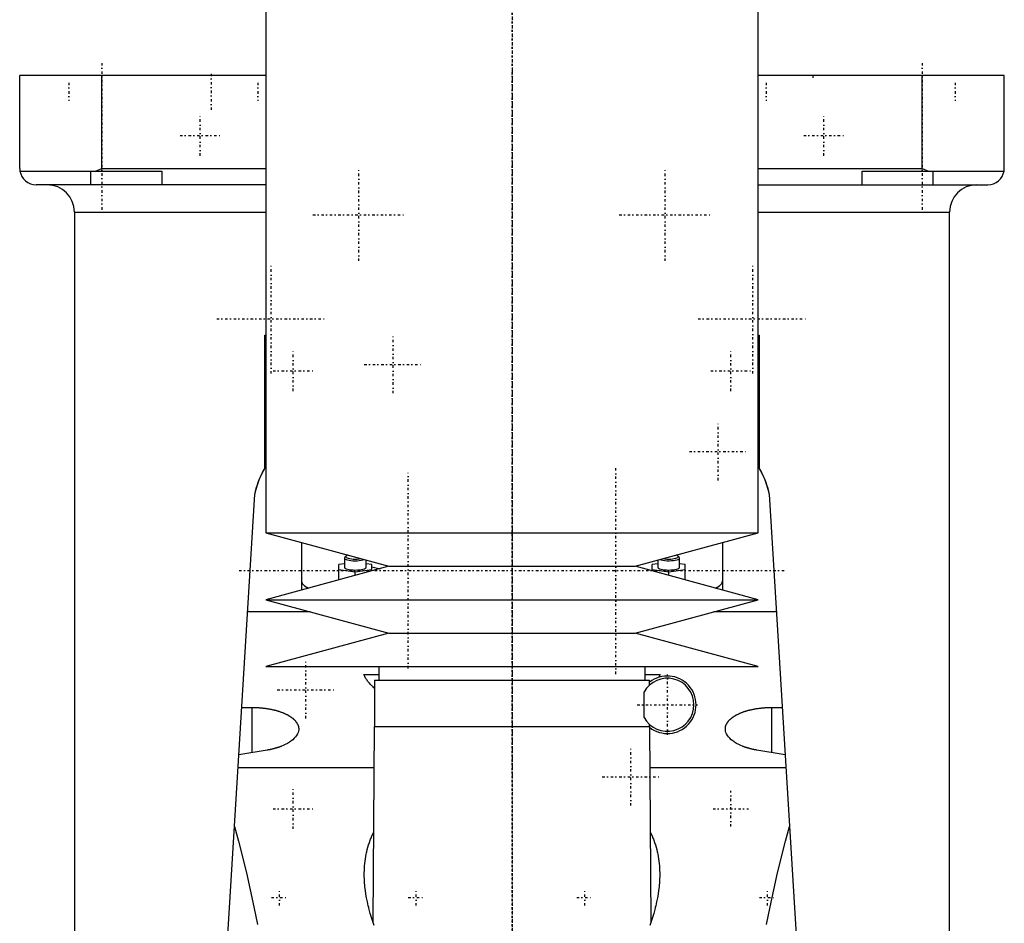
# Model space of a CAD drawing. Extents: x -90 to 90, y -146 to 645.
# Tile 3 of 4: x -90 to 90, y 162 to 327. Entities that reach past the tile are written whole.
import ezdxf

# ---------------------------------------------------------------- set-up
doc = ezdxf.new("R2010")
doc.units = 0
doc.linetypes.add('CENTER', pattern=[1.5, 0.45, -0.5, 0.05, -0.5])
doc.layers.add('AM_0', color=7, linetype='CONTINUOUS')
doc.layers.add('AM_7', color=7, linetype='CENTER')

msp = doc.modelspace()

# ---------------------------------------------------------------- linework, layer by layer
at = {"layer": 'AM_0', "color": 7, "linetype": 'CONTINUOUS'}
for p, q in [((-45, 375.5), (-45, 232.9)), ((45, 232.9), (45, 375.5)), ((-90, 299.5), (-90, 316.5)), ((-45, 316.5), (-90, 316.5)), ((-75, 299.5), (-75, 316.5)), ((90, 316.5), (45, 316.5)), ((75, 299.5), (75, 316.5)), ((90, 299.5), (90, 316.5)), ((-89.96, 299), (-64, 299)), ((-77, 296.5), (-77, 299)), ((-76.12, 299), (-75, 299.5)), ((-75, 299.5), (-45, 299.5)), ((-64, 299), (-64, 296.5)), ((45, 299.5), (75, 299.5)), ((64, 299), (89.96, 299)), ((64, 296.5), (64, 299)), ((75, 299.5), (76.12, 299)), ((77, 296.5), (77, 299)), ((-45, 296.5), (-87, 296.5)), ((45, 296.5), (87, 296.5)), ((-80, 291.5), (-80, 30)), ((-80, 291.5), (-45.02, 291.5)), ((45.02, 291.5), (80, 291.5)), ((80, 30), (80, 291.5)), ((-45.21, 244.67), (-45.21, 269)), ((-45.21, 269), (-45.01, 269)), ((45.01, 269), (45.21, 269)), ((45.21, 269), (45.21, 244.67)), ((-57, 77.05), (-47, 240)), ((47, 240), (57, 77.05)), ((-45, 232.9), (-22.5, 226.8)), ((-45, 232.9), (45, 232.9)), ((22.5, 226.8), (45, 232.9)), ((-38.5, 231.14), (-38.5, 222.46)), ((38.5, 231.14), (38.5, 222.46)), ((-30.34, 228.69), (-30.58, 228.47)), ((30.58, 228.47), (30.34, 228.69)), ((-22.5, 226.8), (-45, 220.7)), ((-30.65, 227.26), (-31.65, 227.11)), ((-31.65, 224.32), (-31.65, 227.11)), ((-30.58, 228.47), (-30.65, 228.33)), ((-30.65, 228.33), (-30.65, 226.64)), ((-26.65, 226.64), (-26.65, 227.93)), ((-25.65, 227.11), (-26.65, 227.26)), ((-25.65, 225.95), (-25.65, 227.11)), ((-22.5, 226.8), (22.5, 226.8)), ((45, 220.7), (22.5, 226.8)), ((26.65, 227.26), (25.65, 227.11)), ((25.65, 225.95), (25.65, 227.11)), ((26.65, 227.93), (26.65, 226.64)), ((30.65, 226.64), (30.65, 228.33)), ((31.65, 227.11), (30.65, 227.26)), ((31.65, 224.32), (31.65, 227.11)), ((-31.65, 226.21), (-28.65, 225.77)), ((-28.65, 225.77), (-25.65, 226.21)), ((-28.65, 225.13), (-28.65, 225.77)), ((-25.65, 226.67), (-24.13, 226.36)), ((25.65, 226.21), (28.65, 225.77)), ((28.65, 225.77), (31.65, 226.21)), ((28.65, 225.13), (28.65, 225.77)), ((-45, 220.7), (-22.5, 214.6)), ((-45, 220.7), (45, 220.7)), ((22.5, 214.6), (45, 220.7)), ((-36.89, 218.5), (-48.32, 218.5)), ((48.32, 218.5), (36.89, 218.5)), ((-22.5, 214.6), (-45, 208.5)), ((-22.5, 214.6), (22.5, 214.6)), ((45, 208.5), (22.5, 214.6)), ((-45, 208.5), (45, 208.5)), ((-27.08, 207), (-24.35, 207)), ((-24.35, 208.5), (-24.35, 206)), ((24.35, 206), (24.35, 208.5)), ((24.35, 207), (27.08, 207)), ((-25.15, 206), (-25.15, 197.5)), ((-25.15, 206), (25.15, 206)), ((25.15, 205.1), (25.15, 206)), ((24.16, 199.15), (24.16, 203.85)), ((-49.39, 201.01), (-47.5, 201.01)), ((-47.5, 192.75), (-47.5, 201.01)), ((47.5, 192.75), (47.5, 201.01)), ((47.5, 201.01), (49.39, 201.01)), ((-25.18, 197.5), (-25.43, 161.82)), ((-25.18, 197.5), (25.18, 197.5)), ((25, 197.5), (25.01, 197.49)), ((25.15, 197.5), (25.15, 197.9)), ((25.43, 161.82), (25.18, 197.5)), ((-44.74, 193.21), (-49.92, 192.34)), ((49.92, 192.34), (44.74, 193.21)), ((-25.23, 190), (-50.07, 190)), ((50.07, 190), (25.23, 190))]:
    msp.add_line(p, q, dxfattribs=at)
for points in [[(-30.34, 228.69), (-30.4, 228.6), (-30.38, 228.51), (-30.3, 228.42), (-30.15, 228.34), (-29.93, 228.26), (-29.67, 228.2), (-29.36, 228.16), (-29.02, 228.13), (-28.66, 228.12), (-28.31, 228.13), (-27.97, 228.15), (-27.66, 228.2)], [(-30.04, 228.84), (-30.22, 228.77), (-30.34, 228.69)], [(27.66, 228.2), (27.97, 228.15), (28.31, 228.13), (28.66, 228.12), (29.02, 228.13), (29.36, 228.16), (29.67, 228.2), (29.93, 228.26), (30.15, 228.34), (30.3, 228.42), (30.38, 228.51), (30.4, 228.6), (30.34, 228.69)], [(30.34, 228.69), (30.22, 228.77), (30.04, 228.84)], [(-30.65, 228.33), (-30.61, 228.23), (-30.5, 228.13), (-30.32, 228.05), (-30.08, 227.97), (-29.78, 227.9), (-29.44, 227.85), (-29.08, 227.82), (-28.69, 227.81), (-28.31, 227.82), (-27.93, 227.85), (-27.59, 227.89), (-27.28, 227.95), (-27.02, 228.03)], [(27.02, 228.03), (27.29, 227.95), (27.6, 227.89), (27.96, 227.84), (28.35, 227.82), (28.75, 227.81), (29.14, 227.83), (29.51, 227.86), (29.85, 227.92), (30.15, 227.99), (30.38, 228.07), (30.54, 228.16), (30.63, 228.26), (30.64, 228.37), (30.58, 228.47)], [(-30.65, 226.64), (-30.61, 226.54), (-30.5, 226.44), (-30.31, 226.35), (-30.06, 226.27), (-29.76, 226.21), (-29.42, 226.16), (-29.04, 226.13), (-28.65, 226.12), (-28.26, 226.13), (-27.88, 226.16), (-27.54, 226.21), (-27.24, 226.27), (-26.99, 226.35), (-26.8, 226.44), (-26.69, 226.54), (-26.65, 226.64)], [(26.65, 226.64), (26.69, 226.54), (26.8, 226.44), (26.99, 226.35), (27.24, 226.27), (27.54, 226.21), (27.88, 226.16), (28.26, 226.13), (28.65, 226.12), (29.04, 226.13), (29.42, 226.16), (29.76, 226.21), (30.06, 226.27), (30.31, 226.35), (30.5, 226.44), (30.61, 226.54), (30.65, 226.64)], [(-38.5, 224.09), (-38.35, 223.65), (-37.92, 223.22), (-37.21, 222.82)], [(37.21, 222.82), (37.92, 223.22), (38.35, 223.65), (38.5, 224.09)]]:
    msp.add_lwpolyline(points, dxfattribs=at)
for points in [[(-90, 299.5, 0), (-90, 299.42, 0), (-89.99, 299.25, 0), (-89.97, 299.08, 0), (-89.96, 299, 0)], [(89.96, 299, 0), (89.97, 299.08, 0), (89.99, 299.25, 0), (90, 299.42, 0), (90, 299.5, 0)], [(-47, 240, 0), (-46.79, 240.92, 0), (-46.2, 242.66, 0), (-45.44, 244.27, 0), (-45, 245.02, 0)], [(-47, 240, 0), (-46.97, 240.16, 0), (-46.9, 240.47, 0), (-46.82, 240.78, 0), (-46.78, 240.94, 0), (-46.74, 241.09, 0), (-46.65, 241.4, 0), (-46.55, 241.71, 0), (-46.45, 242.01, 0), (-46.34, 242.31, 0), (-46.23, 242.6, 0), (-46.17, 242.74, 0), (-46.11, 242.89, 0), (-45.99, 243.17, 0), (-45.86, 243.44, 0), (-45.74, 243.71, 0), (-45.6, 243.96, 0), (-45.47, 244.21, 0), (-45.4, 244.34, 0), (-45.34, 244.46, 0), (-45.2, 244.69, 0), (-45.07, 244.91, 0), (-45, 245.02, 0)], [(45, 245.02, 0), (45.44, 244.27, 0), (46.2, 242.66, 0), (46.79, 240.92, 0), (47, 240, 0)], [(45, 245.02, 0), (45.07, 244.91, 0), (45.2, 244.69, 0), (45.34, 244.46, 0), (45.4, 244.34, 0), (45.47, 244.21, 0), (45.6, 243.96, 0), (45.74, 243.71, 0), (45.86, 243.44, 0), (45.99, 243.17, 0), (46.11, 242.89, 0), (46.17, 242.74, 0), (46.23, 242.6, 0), (46.34, 242.31, 0), (46.45, 242.01, 0), (46.55, 241.71, 0), (46.65, 241.4, 0), (46.74, 241.09, 0), (46.78, 240.94, 0), (46.82, 240.78, 0), (46.9, 240.47, 0), (46.97, 240.16, 0), (47, 240, 0)], [(-25.15, 204.55, 0), (-25.23, 204.62, 0), (-25.38, 204.75, 0), (-25.53, 204.89, 0), (-25.6, 204.95, 0), (-25.67, 205.02, 0), (-25.8, 205.15, 0), (-25.93, 205.29, 0), (-26.06, 205.42, 0), (-26.17, 205.56, 0), (-26.29, 205.7, 0), (-26.34, 205.77, 0), (-26.39, 205.83, 0), (-26.5, 205.97, 0), (-26.59, 206.11, 0), (-26.68, 206.25, 0), (-26.77, 206.38, 0), (-26.85, 206.52, 0), (-26.89, 206.59, 0), (-26.92, 206.66, 0), (-26.99, 206.79, 0), (-27.05, 206.93, 0), (-27.08, 207, 0)], [(27.08, 207, 0), (27.05, 206.92, 0), (26.97, 206.76, 0), (26.89, 206.6, 0), (26.84, 206.52, 0)], [(-47.5, 201.01, 0), (-47.44, 201.01, 0), (-47.31, 201.01, 0), (-47.19, 201, 0), (-47.12, 201, 0), (-47.06, 201, 0), (-46.93, 201, 0), (-46.81, 200.99, 0), (-46.68, 200.99, 0), (-46.55, 200.98, 0), (-46.42, 200.98, 0), (-46.36, 200.97, 0), (-46.3, 200.97, 0), (-46.17, 200.96, 0), (-46.04, 200.95, 0), (-45.91, 200.94, 0), (-45.79, 200.93, 0), (-45.66, 200.91, 0), (-45.6, 200.91, 0), (-45.53, 200.9, 0), (-45.41, 200.89, 0), (-45.28, 200.87, 0), (-45.22, 200.86, 0), (-45.15, 200.86, 0), (-45.03, 200.84, 0), (-44.9, 200.82, 0), (-44.84, 200.81, 0), (-44.78, 200.8, 0), (-44.66, 200.78, 0), (-44.53, 200.76, 0), (-44.41, 200.74, 0), (-44.29, 200.72, 0), (-44.17, 200.7, 0), (-44.11, 200.69, 0), (-44.05, 200.67, 0), (-43.93, 200.65, 0), (-43.82, 200.63, 0), (-43.7, 200.6, 0), (-43.59, 200.57, 0), (-43.47, 200.55, 0), (-43.41, 200.53, 0), (-43.36, 200.52, 0), (-43.25, 200.49, 0), (-43.14, 200.46, 0), (-43.03, 200.43, 0), (-42.92, 200.4, 0), (-42.81, 200.37, 0), (-42.76, 200.35, 0), (-42.71, 200.33, 0), (-42.6, 200.3, 0), (-42.5, 200.27, 0), (-42.4, 200.23, 0), (-42.3, 200.2, 0), (-42.2, 200.16, 0), (-42.16, 200.15, 0), (-42.11, 200.13, 0), (-42.01, 200.09, 0), (-41.92, 200.06, 0), (-41.83, 200.02, 0), (-41.74, 199.98, 0), (-41.65, 199.95, 0), (-41.61, 199.93, 0), (-41.57, 199.91, 0), (-41.48, 199.87, 0), (-41.4, 199.83, 0), (-41.36, 199.81, 0), (-41.32, 199.79, 0), (-41.24, 199.75, 0), (-41.15, 199.71, 0), (-41.11, 199.69, 0), (-41.07, 199.67, 0), (-41, 199.63, 0), (-40.92, 199.58, 0), (-40.84, 199.54, 0), (-40.77, 199.5, 0), (-40.69, 199.45, 0), (-40.66, 199.43, 0), (-40.62, 199.41, 0), (-40.55, 199.36, 0), (-40.48, 199.31, 0), (-40.41, 199.27, 0), (-40.35, 199.22, 0), (-40.28, 199.17, 0), (-40.25, 199.15, 0), (-40.22, 199.12, 0), (-40.15, 199.08, 0), (-40.09, 199.03, 0), (-40.03, 198.98, 0), (-39.98, 198.93, 0), (-39.92, 198.88, 0), (-39.89, 198.85, 0), (-39.87, 198.83, 0), (-39.81, 198.77, 0), (-39.76, 198.72, 0), (-39.71, 198.67, 0), (-39.66, 198.62, 0), (-39.62, 198.57, 0), (-39.59, 198.54, 0), (-39.57, 198.51, 0), (-39.53, 198.46, 0), (-39.49, 198.41, 0), (-39.45, 198.35, 0), (-39.41, 198.3, 0), (-39.37, 198.25, 0), (-39.36, 198.22, 0), (-39.34, 198.19, 0), (-39.31, 198.14, 0), (-39.27, 198.08, 0), (-39.26, 198.06, 0), (-39.25, 198.03, 0), (-39.22, 197.98, 0), (-39.19, 197.92, 0), (-39.18, 197.89, 0), (-39.17, 197.87, 0), (-39.14, 197.81, 0), (-39.12, 197.76, 0), (-39.1, 197.7, 0), (-39.09, 197.65, 0), (-39.07, 197.59, 0), (-39.06, 197.56, 0), (-39.06, 197.54, 0), (-39.04, 197.48, 0), (-39.03, 197.43, 0), (-39.02, 197.37, 0), (-39.02, 197.32, 0), (-39.01, 197.27, 0), (-39.01, 197.24, 0), (-39, 197.21, 0), (-39, 197.16, 0), (-39, 197.1, 0), (-39, 197.08, 0)], [(39, 197.08, 0), (39, 197.1, 0), (39, 197.16, 0), (39, 197.21, 0), (39.01, 197.24, 0), (39.01, 197.27, 0), (39.02, 197.32, 0), (39.02, 197.37, 0), (39.03, 197.43, 0), (39.04, 197.48, 0), (39.06, 197.54, 0), (39.06, 197.57, 0), (39.07, 197.59, 0), (39.09, 197.65, 0), (39.1, 197.7, 0), (39.12, 197.76, 0), (39.14, 197.81, 0), (39.17, 197.87, 0), (39.18, 197.89, 0), (39.19, 197.92, 0), (39.22, 197.98, 0), (39.25, 198.03, 0), (39.26, 198.06, 0), (39.28, 198.09, 0), (39.31, 198.14, 0), (39.34, 198.19, 0), (39.36, 198.22, 0), (39.37, 198.25, 0), (39.41, 198.3, 0), (39.45, 198.36, 0), (39.49, 198.41, 0), (39.53, 198.46, 0), (39.57, 198.52, 0), (39.6, 198.54, 0), (39.62, 198.57, 0), (39.67, 198.62, 0), (39.71, 198.67, 0), (39.76, 198.73, 0), (39.82, 198.78, 0), (39.87, 198.83, 0), (39.9, 198.85, 0), (39.92, 198.88, 0), (39.98, 198.93, 0), (40.04, 198.98, 0), (40.1, 199.03, 0), (40.16, 199.08, 0), (40.22, 199.13, 0), (40.25, 199.15, 0), (40.28, 199.17, 0), (40.35, 199.22, 0), (40.42, 199.27, 0), (40.48, 199.32, 0), (40.55, 199.36, 0), (40.63, 199.41, 0), (40.66, 199.43, 0), (40.7, 199.45, 0), (40.77, 199.5, 0), (40.85, 199.54, 0), (40.92, 199.58, 0), (41, 199.63, 0), (41.08, 199.67, 0), (41.12, 199.69, 0), (41.16, 199.71, 0), (41.24, 199.75, 0), (41.32, 199.79, 0), (41.36, 199.81, 0), (41.4, 199.83, 0), (41.48, 199.87, 0), (41.57, 199.91, 0), (41.61, 199.93, 0), (41.66, 199.95, 0), (41.74, 199.98, 0), (41.83, 200.02, 0), (41.93, 200.06, 0), (42.02, 200.09, 0), (42.11, 200.13, 0), (42.16, 200.15, 0), (42.21, 200.17, 0), (42.31, 200.2, 0), (42.41, 200.24, 0), (42.51, 200.27, 0), (42.61, 200.3, 0), (42.71, 200.34, 0), (42.77, 200.35, 0), (42.82, 200.37, 0), (42.93, 200.4, 0), (43.03, 200.43, 0), (43.14, 200.46, 0), (43.25, 200.49, 0), (43.36, 200.52, 0), (43.42, 200.53, 0), (43.48, 200.55, 0), (43.59, 200.57, 0), (43.71, 200.6, 0), (43.82, 200.63, 0), (43.94, 200.65, 0), (44.06, 200.68, 0), (44.12, 200.69, 0), (44.18, 200.7, 0), (44.3, 200.72, 0), (44.42, 200.74, 0), (44.54, 200.77, 0), (44.66, 200.79, 0), (44.79, 200.8, 0), (44.85, 200.81, 0), (44.91, 200.82, 0), (45.03, 200.84, 0), (45.16, 200.86, 0), (45.22, 200.87, 0), (45.28, 200.87, 0), (45.41, 200.89, 0), (45.54, 200.9, 0), (45.6, 200.91, 0), (45.66, 200.92, 0), (45.79, 200.93, 0), (45.92, 200.94, 0), (46.04, 200.95, 0), (46.17, 200.96, 0), (46.3, 200.97, 0), (46.36, 200.97, 0), (46.43, 200.98, 0), (46.55, 200.98, 0), (46.68, 200.99, 0), (46.81, 200.99, 0), (46.93, 201, 0), (47.06, 201, 0), (47.12, 201, 0), (47.19, 201, 0), (47.31, 201.01, 0), (47.44, 201.01, 0), (47.5, 201.01, 0)], [(-39, 197.08, 0), (-39, 196.95, 0), (-39.04, 196.69, 0), (-39.11, 196.42, 0), (-39.16, 196.29, 0), (-39.23, 196.16, 0), (-39.38, 195.89, 0), (-39.57, 195.63, 0), (-39.8, 195.37, 0), (-40.06, 195.12, 0), (-40.36, 194.88, 0), (-40.52, 194.76, 0), (-40.69, 194.65, 0), (-41.06, 194.43, 0), (-41.45, 194.22, 0), (-41.86, 194.03, 0), (-42.12, 193.92, 0), (-42.2, 193.89, 0), (-42.28, 193.86, 0), (-42.32, 193.85, 0), (-42.36, 193.84, 0), (-42.43, 193.81, 0), (-42.52, 193.78, 0), (-42.6, 193.75, 0), (-42.68, 193.72, 0), (-42.76, 193.69, 0), (-42.8, 193.68, 0), (-42.85, 193.67, 0), (-42.93, 193.64, 0), (-43.02, 193.61, 0), (-43.06, 193.6, 0), (-43.11, 193.59, 0), (-43.19, 193.56, 0), (-43.28, 193.54, 0), (-43.33, 193.52, 0), (-43.37, 193.51, 0), (-43.46, 193.49, 0), (-43.55, 193.46, 0), (-43.64, 193.44, 0), (-43.74, 193.42, 0), (-43.83, 193.4, 0), (-43.88, 193.39, 0), (-43.92, 193.37, 0), (-44.02, 193.35, 0), (-44.11, 193.33, 0), (-44.21, 193.31, 0), (-44.3, 193.29, 0), (-44.4, 193.27, 0), (-44.45, 193.27, 0), (-44.5, 193.26, 0), (-44.6, 193.24, 0), (-44.69, 193.22, 0), (-44.74, 193.21, 0)], [(44.74, 193.21, 0), (44.69, 193.22, 0), (44.6, 193.24, 0), (44.5, 193.26, 0), (44.45, 193.27, 0), (44.4, 193.27, 0), (44.31, 193.29, 0), (44.21, 193.31, 0), (44.11, 193.33, 0), (44.02, 193.35, 0), (43.92, 193.37, 0), (43.88, 193.38, 0), (43.83, 193.4, 0), (43.74, 193.42, 0), (43.65, 193.44, 0), (43.55, 193.46, 0), (43.46, 193.49, 0), (43.37, 193.51, 0), (43.33, 193.52, 0), (43.28, 193.54, 0), (43.2, 193.56, 0), (43.11, 193.59, 0), (43.06, 193.6, 0), (43.02, 193.61, 0), (42.94, 193.64, 0), (42.85, 193.67, 0), (42.81, 193.68, 0), (42.77, 193.69, 0), (42.68, 193.72, 0), (42.6, 193.75, 0), (42.52, 193.78, 0), (42.44, 193.81, 0), (42.36, 193.83, 0), (42.32, 193.85, 0), (42.28, 193.86, 0), (42.2, 193.89, 0), (42.12, 193.92, 0), (41.86, 194.03, 0), (41.45, 194.22, 0), (41.06, 194.43, 0), (40.7, 194.65, 0), (40.53, 194.76, 0), (40.36, 194.88, 0), (40.06, 195.12, 0), (39.8, 195.37, 0), (39.57, 195.63, 0), (39.38, 195.89, 0), (39.23, 196.16, 0), (39.16, 196.29, 0), (39.11, 196.42, 0), (39.04, 196.69, 0), (39, 196.95, 0), (39, 197.08, 0)], [(-50.73, 179.26, 0), (-49.98, 176.55, 0), (-48.54, 170.79, 0), (-47.18, 164.59, 0), (-46.53, 161.33, 0)], [(46.53, 161.33, 0), (47.18, 164.59, 0), (48.54, 170.79, 0), (49.98, 176.55, 0), (50.73, 179.26, 0)], [(-27, 170.57, 0), (-27, 170.78, 0), (-26.99, 171.21, 0), (-26.97, 171.64, 0), (-26.96, 171.86, 0), (-26.94, 172.08, 0), (-26.91, 172.51, 0), (-26.86, 172.94, 0), (-26.8, 173.37, 0), (-26.73, 173.8, 0), (-26.65, 174.23, 0), (-26.61, 174.44, 0), (-26.56, 174.65, 0), (-26.46, 175.07, 0), (-26.34, 175.5, 0), (-26.22, 175.91, 0), (-26.08, 176.33, 0), (-25.93, 176.74, 0), (-25.85, 176.94, 0), (-25.77, 177.15, 0), (-25.6, 177.55, 0), (-25.41, 177.95, 0), (-25.31, 178.14, 0)], [(25.31, 178.14, 0), (25.41, 177.95, 0), (25.6, 177.55, 0), (25.77, 177.15, 0), (25.85, 176.94, 0), (25.93, 176.74, 0), (26.08, 176.33, 0), (26.22, 175.91, 0), (26.34, 175.5, 0), (26.46, 175.07, 0), (26.56, 174.65, 0), (26.61, 174.44, 0), (26.65, 174.23, 0), (26.73, 173.8, 0), (26.8, 173.37, 0), (26.86, 172.94, 0), (26.91, 172.51, 0), (26.94, 172.08, 0), (26.96, 171.86, 0), (26.97, 171.64, 0), (26.99, 171.21, 0), (27, 170.78, 0), (27, 170.57, 0)], [(-25.2, 161.17, 0), (-25.46, 161.9, 0), (-25.69, 162.63, 0), (-25.91, 163.35, 0), (-26.11, 164.07, 0), (-26.2, 164.43, 0), (-26.28, 164.79, 0), (-26.44, 165.5, 0), (-26.58, 166.2, 0), (-26.7, 166.9, 0), (-26.8, 167.58, 0), (-26.88, 168.26, 0), (-26.91, 168.6, 0), (-26.94, 168.93, 0), (-26.98, 169.59, 0), (-27, 170.24, 0), (-27, 170.57, 0)], [(27, 170.57, 0), (27, 170.24, 0), (26.98, 169.59, 0), (26.94, 168.93, 0), (26.91, 168.6, 0), (26.88, 168.26, 0), (26.8, 167.58, 0), (26.7, 166.9, 0), (26.58, 166.2, 0), (26.44, 165.5, 0), (26.28, 164.79, 0), (26.2, 164.43, 0), (26.11, 164.07, 0), (25.91, 163.35, 0), (25.69, 162.63, 0), (25.46, 161.9, 0), (25.2, 161.17, 0)]]:
    msp.add_polyline3d(points, dxfattribs=at)
for centre, radius, start, end in [((-87, 299.5), 3, 189.5941, 270), ((87, 299.5), 3, 270, 350.4059), ((-85, 291.5), 5, 0, 90), ((85, 291.5), 5, 90, 180), ((28.4, 201.5), 4.85, 208.9541, 151.0459), ((28.4, 201.5), 5.25, 232.114, 128.2466)]:
    msp.add_arc(centre, radius, start, end, dxfattribs=at)
at = {"layer": 'AM_7', "color": 4, "linetype": 'CENTER'}
for p, q in [((0, 644.98), (0, -146.47)), ((0, 384.4), (0, 188.6)), ((-75, 318.75), (-75, 291.25)), ((75, 318.75), (75, 291.25)), ((-55, 316.8), (-55, 310.2)), ((0, 317.3), (0, -16.93)), ((-81, 315.15), (-81, 311.85)), ((-46.46, 315.15), (-46.46, 311.85)), ((46.46, 315.15), (46.46, 311.85)), ((55, 316.52), (55, 315.98)), ((81, 315.15), (81, 311.85)), ((-57, 301.82), (-57, 309.18)), ((57, 301.82), (57, 309.18)), ((-60.67, 305.5), (-53.33, 305.5)), ((53.33, 305.5), (60.67, 305.5)), ((-28, 282.6), (-28, 299.4)), ((28, 282.6), (28, 299.4)), ((-36.4, 291), (-19.6, 291)), ((19.6, 291), (36.4, 291)), ((-44, 262.02), (-44, 281.98)), ((44, 262.02), (44, 281.98)), ((-53.98, 272), (-34.02, 272)), ((34.02, 272), (53.98, 272)), ((-21.75, 258.42), (-21.75, 268.92)), ((-40, 258.82), (-40, 266.18)), ((40, 258.82), (40, 266.18)), ((-27, 263.67), (-16.5, 263.67)), ((-43.67, 262.5), (-36.33, 262.5)), ((36.33, 262.5), (43.67, 262.5)), ((37.67, 242.5), (37.67, 253)), ((32.42, 247.75), (42.92, 247.75)), ((19, 207.1), (19, 244.9)), ((-19, 208.15), (-19, 243.85)), ((0, 242.7), (0, -37.19)), ((-49.88, 226), (49.88, 226)), ((-37.67, 199), (-37.67, 209.5)), ((28.4, 195.99), (28.4, 207.01)), ((-42.92, 204.25), (-32.42, 204.25)), ((22.89, 201.5), (33.91, 201.5)), ((21.75, 183.08), (21.75, 193.58)), ((16.5, 188.33), (27, 188.33)), ((-40, 178.82), (-40, 186.18)), ((40, 179.25), (40, 185.75)), ((-43.67, 182.5), (-36.33, 182.5)), ((36.75, 182.5), (43.25, 182.5)), ((-42.5, 164.83), (-42.5, 167.77)), ((-17.5, 164.83), (-17.5, 167.77)), ((13.3, 164.83), (13.3, 167.77)), ((46.7, 164.83), (46.7, 167.77)), ((-43.97, 166.3), (-41.03, 166.3)), ((-18.97, 166.3), (-16.03, 166.3)), ((11.83, 166.3), (14.77, 166.3)), ((45.23, 166.3), (48.17, 166.3))]:
    msp.add_line(p, q, dxfattribs=at)

doc.saveas('drawing.dxf')
